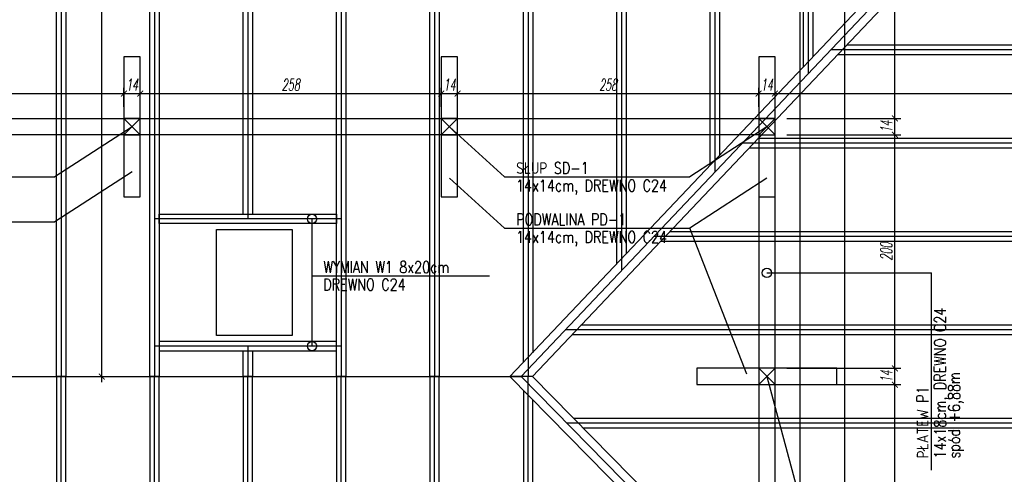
# Model space of a CAD drawing. Header units: millimetres. Extents: x -66901 to 936319, y -323998 to 488548.
# Tile 65 of 84: x 541164 to 549599, y 279028 to 282925. Entities that reach past the tile are written whole.
import ezdxf
from ezdxf.lldxf.tags import DXFTag

# ---------------------------------------------------------------- set-up
doc = ezdxf.new("R2010")
doc.units = ezdxf.units.MM
doc.header["$LTSCALE"] = 5
doc.header["$MEASUREMENT"] = 0
for name, color, linetype in [('K-DREWNO', 15, 'Continuous'), ('k-kleszcze', 41, 'DASHED2'), ('K-OSIE', 1, 'CENTER'), ('K-WYMIARY', 254, 'Continuous'), ('N-20', 254, 'Continuous'), ('N-25', 71, 'Continuous'), ('POMOCNICZE', 8, 'DASHED2'), ('S-25', 71, 'Continuous')]:
    doc.layers.add(name, color=color, linetype=linetype)
doc.styles.add('ROMANS', font='romans.shx', dxfattribs={"width": 0.8, "oblique": 10})
doc.styles.add('WYMIARY', font='romans.shx', dxfattribs={"width": 0.6, "oblique": 10})
tags = doc.linetypes.add('CENTER', pattern=[2, 1.25, -0.25, 0.25, -0.25]).pattern_tags.tags
tags[10:11] = [DXFTag(74, 4), DXFTag(75, 0), DXFTag(340, '0'), DXFTag(46, 1.0), DXFTag(50, 0.0), DXFTag(44, 0.0), DXFTag(45, 0.0)]
tags[8:9] = [DXFTag(74, 4), DXFTag(75, 0), DXFTag(340, '0'), DXFTag(46, 1.0), DXFTag(50, 0.0), DXFTag(44, 0.0), DXFTag(45, 0.0)]
tags[6:7] = [DXFTag(74, 4), DXFTag(75, 0), DXFTag(340, '0'), DXFTag(46, 1.0), DXFTag(50, 0.0), DXFTag(44, 0.0), DXFTag(45, 0.0)]
tags[4:5] = [DXFTag(74, 4), DXFTag(75, 0), DXFTag(340, '0'), DXFTag(46, 1.0), DXFTag(50, 0.0), DXFTag(44, 0.0), DXFTag(45, 0.0)]
tags = doc.linetypes.add('DASHED2', pattern=[0.375, 0.25, -0.125]).pattern_tags.tags
tags[6:7] = [DXFTag(74, 4), DXFTag(75, 0), DXFTag(340, '0'), DXFTag(46, 1.0), DXFTag(50, 0.0), DXFTag(44, 0.0), DXFTag(45, 0.0)]
tags[4:5] = [DXFTag(74, 4), DXFTag(75, 0), DXFTag(340, '0'), DXFTag(46, 1.0), DXFTag(50, 0.0), DXFTag(44, 0.0), DXFTag(45, 0.0)]
doc.dimstyles.new('CM50', dxfattribs={"dimscale": 50, "dimtxt": 2, "dimasz": 1, "dimexe": 1, "dimexo": 2, "dimgap": 0.5, "dimtad": 1, "dimlfac": 0.1, "dimrnd": 0.5, "dimdsep": 46, "dimtxsty": 'WYMIARY', "dimblk": 'ARCHTICK', "dimcen": 0, "dimdle": 1, "dimclrd": 253, "dimclre": 251, "dimclrt": 30, "dimaunit": 1, "dimadec": 0, "dimazin": 0, "dimtfac": 1, "dimtix": 1, "dimtmove": 0, "dimatfit": 3, "dimldrblk": 'ARCHTICK', "dimfxl": 1, "dimtvp": 0.4, "dimtolj": 1, "dimarcsym": 0})

# ---------------------------------------------------------------- blocks, each defined once
blk = doc.blocks.new('_ArchTick')
at = {"color": 0, "linetype": 'ByBlock', "const_width": 0.15}
blk.add_lwpolyline([(-0.5, -0.5), (0.5, 0.5)], dxfattribs=at)
blk = doc.blocks.new('*D1015')
at = {"layer": 'Defpoints', "color": 0, "transparency": 16777216}
for p in [(542057, 282292), (539478, 282078.1), (542057, 282078.1)]:
    blk.add_point(p, dxfattribs=at)
at = {"layer": 'K-WYMIARY', "color": 251, "lineweight": -2, "transparency": 16777216}
for p, q in [((539478, 282178.1), (539478, 282342)), ((542057, 282178.1), (542057, 282342))]:
    blk.add_line(p, q, dxfattribs=at)
at = {"layer": 'K-WYMIARY', "color": 253, "lineweight": -2, "transparency": 16777216}
blk.add_line((539428, 282292), (542107, 282292), dxfattribs=at)
at = {"layer": 'K-WYMIARY', "color": 253, "lineweight": -2, "transparency": 16777216, "xscale": 50, "yscale": 50, "zscale": 50, "rotation": 180}
blk.add_blockref('_ArchTick', (539478, 282292), dxfattribs=at)
at = {"layer": 'K-WYMIARY', "color": 253, "lineweight": -2, "transparency": 16777216, "xscale": 50, "yscale": 50, "zscale": 50}
blk.add_blockref('_ArchTick', (542057, 282292), dxfattribs=at)
at = {"layer": 'K-WYMIARY', "color": 30, "transparency": 16777216, "insert": (540767.5, 282367), "char_height": 100, "attachment_point": 5, "style": 'WYMIARY'}
blk.add_mtext('\\A1;258', dxfattribs=at)
blk = doc.blocks.new('*D1016')
at = {"layer": 'Defpoints', "color": 0, "transparency": 16777216}
for p in [(542197, 282292), (542057, 282078.1), (542197, 282078.1)]:
    blk.add_point(p, dxfattribs=at)
at = {"layer": 'K-WYMIARY', "color": 251, "lineweight": -2, "transparency": 16777216}
for p, q in [((542057, 282178.1), (542057, 282342)), ((542197, 282178.1), (542197, 282342))]:
    blk.add_line(p, q, dxfattribs=at)
at = {"layer": 'K-WYMIARY', "color": 253, "lineweight": -2, "transparency": 16777216}
blk.add_line((542007, 282292), (542247, 282292), dxfattribs=at)
at = {"layer": 'K-WYMIARY', "color": 253, "lineweight": -2, "transparency": 16777216, "xscale": 50, "yscale": 50, "zscale": 50, "rotation": 180}
blk.add_blockref('_ArchTick', (542057, 282292), dxfattribs=at)
at = {"layer": 'K-WYMIARY', "color": 253, "lineweight": -2, "transparency": 16777216, "xscale": 50, "yscale": 50, "zscale": 50}
blk.add_blockref('_ArchTick', (542197, 282292), dxfattribs=at)
at = {"layer": 'K-WYMIARY', "color": 30, "transparency": 16777216, "insert": (542127, 282367), "char_height": 100, "attachment_point": 5, "style": 'WYMIARY'}
blk.add_mtext('\\A1;14', dxfattribs=at)
blk = doc.blocks.new('*D1017')
at = {"layer": 'Defpoints', "color": 0, "transparency": 16777216}
for p in [(544776, 282292), (542197, 282078.1), (544776, 282078.1)]:
    blk.add_point(p, dxfattribs=at)
at = {"layer": 'K-WYMIARY', "color": 251, "lineweight": -2, "transparency": 16777216}
for p, q in [((542197, 282178.1), (542197, 282342)), ((544776, 282178.1), (544776, 282342))]:
    blk.add_line(p, q, dxfattribs=at)
at = {"layer": 'K-WYMIARY', "color": 253, "lineweight": -2, "transparency": 16777216}
blk.add_line((542147, 282292), (544826, 282292), dxfattribs=at)
at = {"layer": 'K-WYMIARY', "color": 253, "lineweight": -2, "transparency": 16777216, "xscale": 50, "yscale": 50, "zscale": 50, "rotation": 180}
blk.add_blockref('_ArchTick', (542197, 282292), dxfattribs=at)
at = {"layer": 'K-WYMIARY', "color": 253, "lineweight": -2, "transparency": 16777216, "xscale": 50, "yscale": 50, "zscale": 50}
blk.add_blockref('_ArchTick', (544776, 282292), dxfattribs=at)
at = {"layer": 'K-WYMIARY', "color": 30, "transparency": 16777216, "insert": (543486.5, 282367), "char_height": 100, "attachment_point": 5, "style": 'WYMIARY'}
blk.add_mtext('\\A1;258', dxfattribs=at)
blk = doc.blocks.new('*D1018')
at = {"layer": 'Defpoints', "color": 0, "transparency": 16777216}
for p in [(544916, 282292), (544776, 282078.1), (544916, 282078.1)]:
    blk.add_point(p, dxfattribs=at)
at = {"layer": 'K-WYMIARY', "color": 251, "lineweight": -2, "transparency": 16777216}
for p, q in [((544776, 282178.1), (544776, 282342)), ((544916, 282178.1), (544916, 282342))]:
    blk.add_line(p, q, dxfattribs=at)
at = {"layer": 'K-WYMIARY', "color": 253, "lineweight": -2, "transparency": 16777216}
blk.add_line((544726, 282292), (544966, 282292), dxfattribs=at)
at = {"layer": 'K-WYMIARY', "color": 253, "lineweight": -2, "transparency": 16777216, "xscale": 50, "yscale": 50, "zscale": 50, "rotation": 180}
blk.add_blockref('_ArchTick', (544776, 282292), dxfattribs=at)
at = {"layer": 'K-WYMIARY', "color": 253, "lineweight": -2, "transparency": 16777216, "xscale": 50, "yscale": 50, "zscale": 50}
blk.add_blockref('_ArchTick', (544916, 282292), dxfattribs=at)
at = {"layer": 'K-WYMIARY', "color": 30, "transparency": 16777216, "insert": (544846, 282367), "char_height": 100, "attachment_point": 5, "style": 'WYMIARY'}
blk.add_mtext('\\A1;14', dxfattribs=at)
blk = doc.blocks.new('*D1019')
at = {"layer": 'Defpoints', "color": 0, "transparency": 16777216}
for p in [(547494.9, 282292), (544916, 282078.1), (547494.9, 282078.1)]:
    blk.add_point(p, dxfattribs=at)
at = {"layer": 'K-WYMIARY', "color": 251, "lineweight": -2, "transparency": 16777216}
for p, q in [((544916, 282178.1), (544916, 282342)), ((547494.9, 282178.1), (547494.9, 282342))]:
    blk.add_line(p, q, dxfattribs=at)
at = {"layer": 'K-WYMIARY', "color": 253, "lineweight": -2, "transparency": 16777216}
blk.add_line((544866, 282292), (547544.9, 282292), dxfattribs=at)
at = {"layer": 'K-WYMIARY', "color": 253, "lineweight": -2, "transparency": 16777216, "xscale": 50, "yscale": 50, "zscale": 50, "rotation": 180}
blk.add_blockref('_ArchTick', (544916, 282292), dxfattribs=at)
at = {"layer": 'K-WYMIARY', "color": 253, "lineweight": -2, "transparency": 16777216, "xscale": 50, "yscale": 50, "zscale": 50}
blk.add_blockref('_ArchTick', (547494.9, 282292), dxfattribs=at)
at = {"layer": 'K-WYMIARY', "color": 30, "transparency": 16777216, "insert": (546205.4, 282367), "char_height": 100, "attachment_point": 5, "style": 'WYMIARY'}
blk.add_mtext('\\A1;258', dxfattribs=at)
blk = doc.blocks.new('*D1020')
at = {"layer": 'Defpoints', "color": 0, "transparency": 16777216}
for p in [(547634.9, 282292), (547494.9, 282078.1), (547634.9, 282078.1)]:
    blk.add_point(p, dxfattribs=at)
at = {"layer": 'K-WYMIARY', "color": 251, "lineweight": -2, "transparency": 16777216}
for p, q in [((547494.9, 282178.1), (547494.9, 282342)), ((547634.9, 282178.1), (547634.9, 282342))]:
    blk.add_line(p, q, dxfattribs=at)
at = {"layer": 'K-WYMIARY', "color": 253, "lineweight": -2, "transparency": 16777216}
blk.add_line((547444.9, 282292), (547684.9, 282292), dxfattribs=at)
at = {"layer": 'K-WYMIARY', "color": 253, "lineweight": -2, "transparency": 16777216, "xscale": 50, "yscale": 50, "zscale": 50, "rotation": 180}
blk.add_blockref('_ArchTick', (547494.9, 282292), dxfattribs=at)
at = {"layer": 'K-WYMIARY', "color": 253, "lineweight": -2, "transparency": 16777216, "xscale": 50, "yscale": 50, "zscale": 50}
blk.add_blockref('_ArchTick', (547634.9, 282292), dxfattribs=at)
at = {"layer": 'K-WYMIARY', "color": 30, "transparency": 16777216, "insert": (547564.9, 282367), "char_height": 100, "attachment_point": 5, "style": 'WYMIARY'}
blk.add_mtext('\\A1;14', dxfattribs=at)
blk = doc.blocks.new('*D1021')
at = {"layer": 'Defpoints', "color": 0, "transparency": 16777216}
for p in [(552109, 282292), (552109, 282199), (547634.9, 282078.1)]:
    blk.add_point(p, dxfattribs=at)
at = {"layer": 'K-WYMIARY', "color": 251, "lineweight": -2, "transparency": 16777216}
for p, q in [((547634.9, 282178.1), (547634.9, 282342)), ((552109, 282299), (552109, 282342))]:
    blk.add_line(p, q, dxfattribs=at)
at = {"layer": 'K-WYMIARY', "color": 253, "lineweight": -2, "transparency": 16777216}
blk.add_line((547584.9, 282292), (552159, 282292), dxfattribs=at)
at = {"layer": 'K-WYMIARY', "color": 253, "lineweight": -2, "transparency": 16777216, "xscale": 50, "yscale": 50, "zscale": 50, "rotation": 180}
blk.add_blockref('_ArchTick', (547634.9, 282292), dxfattribs=at)
at = {"layer": 'K-WYMIARY', "color": 253, "lineweight": -2, "transparency": 16777216, "xscale": 50, "yscale": 50, "zscale": 50}
blk.add_blockref('_ArchTick', (552109, 282292), dxfattribs=at)
at = {"layer": 'K-WYMIARY', "color": 30, "transparency": 16777216, "insert": (549872, 282367), "char_height": 100, "attachment_point": 5, "style": 'WYMIARY'}
blk.add_mtext('\\A1;447.5', dxfattribs=at)
blk = doc.blocks.new('*D1048')
at = {"layer": 'Defpoints', "color": 0, "transparency": 16777216}
for p in [(547634.9, 279796.8), (548662, 279796.8), (547634.9, 277795.6)]:
    blk.add_point(p, dxfattribs=at)
at = {"layer": 'K-WYMIARY', "color": 251, "lineweight": -2, "transparency": 16777216}
for p, q in [((547734.9, 279796.8), (548712, 279796.8)), ((547734.9, 277795.6), (548712, 277795.6))]:
    blk.add_line(p, q, dxfattribs=at)
at = {"layer": 'K-WYMIARY', "color": 253, "lineweight": -2, "transparency": 16777216}
blk.add_line((548662, 277745.6), (548662, 279846.8), dxfattribs=at)
at = {"layer": 'K-WYMIARY', "color": 253, "lineweight": -2, "transparency": 16777216, "xscale": 50, "yscale": 50, "zscale": 50}
for p, rotation in [((548662, 279796.8), 90), ((548662, 277795.6), 270)]:
    blk.add_blockref('_ArchTick', p, dxfattribs=dict(at, rotation=rotation))
at = {"layer": 'K-WYMIARY', "color": 30, "transparency": 16777216, "insert": (548587, 278796.2), "char_height": 100, "attachment_point": 5, "rotation": 90, "style": 'WYMIARY'}
blk.add_mtext('\\A1;200', dxfattribs=at)
blk = doc.blocks.new('*D1049')
at = {"layer": 'Defpoints', "color": 0, "transparency": 16777216}
for p in [(547634.9, 279936.8), (548662, 279936.8), (547634.9, 279796.8)]:
    blk.add_point(p, dxfattribs=at)
at = {"layer": 'K-WYMIARY', "color": 253, "lineweight": -2, "transparency": 16777216}
blk.add_line((548662, 279746.8), (548662, 279986.8), dxfattribs=at)
at = {"layer": 'K-WYMIARY', "color": 251, "lineweight": -2, "transparency": 16777216}
for p, q in [((547734.9, 279936.8), (548712, 279936.8)), ((547734.9, 279796.8), (548712, 279796.8))]:
    blk.add_line(p, q, dxfattribs=at)
at = {"layer": 'K-WYMIARY', "color": 253, "lineweight": -2, "transparency": 16777216, "xscale": 50, "yscale": 50, "zscale": 50}
for p, rotation in [((548662, 279936.8), 90), ((548662, 279796.8), 270)]:
    blk.add_blockref('_ArchTick', p, dxfattribs=dict(at, rotation=rotation))
at = {"layer": 'K-WYMIARY', "color": 30, "transparency": 16777216, "insert": (548587, 279866.8), "char_height": 100, "attachment_point": 5, "rotation": 90, "style": 'WYMIARY'}
blk.add_mtext('\\A1;14', dxfattribs=at)
blk = doc.blocks.new('*D1050')
at = {"layer": 'Defpoints', "color": 0, "transparency": 16777216}
for p in [(547634.9, 281938.1), (548662, 281938.1), (547634.9, 279936.8)]:
    blk.add_point(p, dxfattribs=at)
at = {"layer": 'K-WYMIARY', "color": 253, "lineweight": -2, "transparency": 16777216}
blk.add_line((548662, 279886.8), (548662, 281988.1), dxfattribs=at)
at = {"layer": 'K-WYMIARY', "color": 251, "lineweight": -2, "transparency": 16777216}
for p, q in [((547734.9, 281938.1), (548712, 281938.1)), ((547734.9, 279936.8), (548712, 279936.8))]:
    blk.add_line(p, q, dxfattribs=at)
at = {"layer": 'K-WYMIARY', "color": 253, "lineweight": -2, "transparency": 16777216, "xscale": 50, "yscale": 50, "zscale": 50}
for p, rotation in [((548662, 281938.1), 90), ((548662, 279936.8), 270)]:
    blk.add_blockref('_ArchTick', p, dxfattribs=dict(at, rotation=rotation))
at = {"layer": 'K-WYMIARY', "color": 30, "transparency": 16777216, "insert": (548587, 280937.5), "char_height": 100, "attachment_point": 5, "rotation": 90, "style": 'WYMIARY'}
blk.add_mtext('\\A1;200', dxfattribs=at)
blk = doc.blocks.new('*D1051')
at = {"layer": 'Defpoints', "color": 0, "transparency": 16777216}
for p in [(547634.9, 282078.1), (548662, 282078.1), (547634.9, 281938.1)]:
    blk.add_point(p, dxfattribs=at)
at = {"layer": 'K-WYMIARY', "color": 251, "lineweight": -2, "transparency": 16777216}
for p, q in [((547734.9, 282078.1), (548712, 282078.1)), ((547734.9, 281938.1), (548712, 281938.1))]:
    blk.add_line(p, q, dxfattribs=at)
at = {"layer": 'K-WYMIARY', "color": 253, "lineweight": -2, "transparency": 16777216}
blk.add_line((548662, 281888.1), (548662, 282128.1), dxfattribs=at)
at = {"layer": 'K-WYMIARY', "color": 253, "lineweight": -2, "transparency": 16777216, "xscale": 50, "yscale": 50, "zscale": 50}
for p, rotation in [((548662, 282078.1), 90), ((548662, 281938.1), 270)]:
    blk.add_blockref('_ArchTick', p, dxfattribs=dict(at, rotation=rotation))
at = {"layer": 'K-WYMIARY', "color": 30, "transparency": 16777216, "insert": (548587, 282008.1), "char_height": 100, "attachment_point": 5, "rotation": 90, "style": 'WYMIARY'}
blk.add_mtext('\\A1;14', dxfattribs=at)
blk = doc.blocks.new('*D1052')
at = {"layer": 'Defpoints', "color": 0, "transparency": 16777216}
for p in [(548477, 286882), (548662, 286882), (547634.9, 282078.1)]:
    blk.add_point(p, dxfattribs=at)
at = {"layer": 'K-WYMIARY', "color": 251, "lineweight": -2, "transparency": 16777216}
for p, q in [((548577, 286882), (548712, 286882)), ((547734.9, 282078.1), (548712, 282078.1))]:
    blk.add_line(p, q, dxfattribs=at)
at = {"layer": 'K-WYMIARY', "color": 253, "lineweight": -2, "transparency": 16777216}
blk.add_line((548662, 282028.1), (548662, 286932), dxfattribs=at)
at = {"layer": 'K-WYMIARY', "color": 253, "lineweight": -2, "transparency": 16777216, "xscale": 50, "yscale": 50, "zscale": 50}
for p, rotation in [((548662, 286882), 90), ((548662, 282078.1), 270)]:
    blk.add_blockref('_ArchTick', p, dxfattribs=dict(at, rotation=rotation))
at = {"layer": 'K-WYMIARY', "color": 30, "transparency": 16777216, "insert": (548587, 284480), "char_height": 100, "attachment_point": 5, "rotation": 90, "style": 'WYMIARY'}
blk.add_mtext('\\A1;480.5', dxfattribs=at)
blk = doc.blocks.new('*D1065')
at = {"layer": 'Defpoints', "color": 0, "transparency": 16777216}
for p in [(541039, 287991.8), (541867, 287991.8), (541039, 279866.8)]:
    blk.add_point(p, dxfattribs=at)
at = {"layer": 'K-WYMIARY', "color": 253, "lineweight": -2, "transparency": 16777216}
blk.add_line((541867, 279816.8), (541867, 288041.8), dxfattribs=at)
at = {"layer": 'K-WYMIARY', "color": 251, "lineweight": -2, "transparency": 16777216}
for p, q in [((541139, 287991.8), (541917, 287991.8)), ((541139, 279866.8), (541917, 279866.8))]:
    blk.add_line(p, q, dxfattribs=at)
at = {"layer": 'K-WYMIARY', "color": 253, "lineweight": -2, "transparency": 16777216, "xscale": 50, "yscale": 50, "zscale": 50}
for p, rotation in [((541867, 287991.8), 90), ((541867, 279866.8), 270)]:
    blk.add_blockref('_ArchTick', p, dxfattribs=dict(at, rotation=rotation))
at = {"layer": 'K-WYMIARY', "color": 30, "transparency": 16777216, "insert": (541792, 283929.3), "char_height": 100, "attachment_point": 5, "rotation": 90, "style": 'WYMIARY'}
blk.add_mtext('\\A1;812.5', dxfattribs=at)

msp = doc.modelspace()

# ---------------------------------------------------------------- linework, layer by layer
at = {"layer": 'K-DREWNO'}
msp.add_line((545556.278, 279867.732), (545361.722, 279865.965), dxfattribs=at)
for points in [[(541479, 287991.848), (541559, 287991.848), (541559, 279866.848), (541479, 279866.848)], [(536619, 282078.054), (547634.937, 282078.054), (547494.937, 281938.054), (536619, 281938.054)], [(547494.937, 281938.054), (547494.937, 277795.643), (547634.937, 277655.643), (547634.937, 282078.054)], [(543879, 281256.848), (543879, 281176.848), (542359, 281176.848), (542359, 281256.848)], [(543879, 280086.848), (543879, 280166.848), (542359, 280166.848), (542359, 280086.848)], [(541479, 274411.848), (541559, 274411.848), (541559, 279866.848), (541479, 279866.848)], [(542279, 274411.848), (542359, 274411.848), (542359, 279866.848), (542279, 279866.848)], [(543079, 274411.848), (543159, 274411.848), (543159, 279866.848), (543079, 279866.848)], [(543879, 274411.848), (543959, 274411.848), (543959, 279866.848), (543879, 279866.848)], [(544679, 274411.848), (544759, 274411.848), (544759, 279866.848), (544679, 279866.848)]]:
    msp.add_lwpolyline(points, close=True, dxfattribs=at)
for points in [[(545361.722, 279865.965), (553062.559, 287991.848), (553159, 287991.848), (553159, 287890.085), (545556.278, 279867.732)], [(542359, 287576.402), (542359, 279866.848), (542279, 279866.848), (542279, 287649.382)], [(547959, 287576.402), (547959, 282606.599)], [(547879, 282522.184), (547879, 287503.422)], [(547079, 281678.028), (547079, 286773.62)], [(547159, 286846.601), (547159, 281762.443)], [(543959, 286116.799), (543959, 279866.848), (543879, 279866.848), (543879, 286189.779)], [(546359, 286116.799), (546359, 280918.287)], [(546279, 280833.872), (546279, 286043.819)], [(544759, 285386.998), (544759, 279866.848), (544679, 279866.848), (544679, 285459.978)], [(545559, 285386.998), (545559, 280068.468)], [(545479, 279987.066), (545479, 285314.018)], [(543079, 281256.848), (543079, 284066.848)], [(543159, 284066.848), (543159, 281256.848)], [(548171.071, 282626.848), (553159, 282626.848), (553159, 282706.848), (548246.887, 282706.848)], [(547412.918, 281826.848), (553159, 281826.848), (553159, 281906.848), (547488.733, 281906.848)], [(546654.764, 281026.848), (553159, 281026.848), (553159, 281106.848), (546730.579, 281106.848)], [(545896.61, 280226.848), (553159, 280226.848), (553159, 280306.848), (545972.425, 280306.848)], [(543159, 280086.848), (543159, 279866.848), (543079, 279866.848), (543079, 280086.848)], [(545361.722, 279865.965), (553060.854, 272031.848), (553159, 272031.848), (553159, 272131.715), (545556.278, 279867.732)], [(545479, 279746.631), (545479, 274411.848), (545559, 274411.848), (545559, 279665.229)], [(545989.564, 279426.848), (553159, 279426.848), (553159, 279506.848), (545910.943, 279506.848)]]:
    msp.add_lwpolyline(points, dxfattribs=at)
at = {"layer": 'k-kleszcze'}
for p, q in [((542196.968, 282078.054), (542056.968, 281938.054)), ((542056.968, 282078.054), (542196.968, 281938.054)), ((544915.953, 282078.054), (544775.953, 281938.054)), ((544775.953, 282078.054), (544915.953, 281938.054)), ((547634.937, 282078.054), (547494.937, 281938.054)), ((547494.937, 282078.054), (547634.937, 281938.054)), ((547634.937, 279936.848), (547494.937, 279796.848)), ((547494.937, 279936.848), (547634.937, 279796.848))]:
    msp.add_line(p, q, dxfattribs=at)
for points in [[(542196.968, 281408.054), (542196.968, 282608.054), (542056.968, 282608.054), (542056.968, 281408.054)], [(544915.953, 281408.054), (544915.953, 282608.054), (544775.953, 282608.054), (544775.953, 281408.054)], [(547634.937, 281408.054), (547634.937, 282608.054), (547494.937, 282608.054), (547494.937, 281408.054)], [(542056.968, 281938.054), (542196.968, 281938.054), (542196.968, 282078.054), (542056.968, 282078.054)], [(544775.953, 281938.054), (544915.953, 281938.054), (544915.953, 282078.054), (544775.953, 282078.054)], [(547494.937, 281938.054), (547634.937, 281938.054), (547634.937, 282078.054), (547494.937, 282078.054)], [(548164.937, 279936.848), (546964.937, 279936.848), (546964.937, 279796.848), (548164.937, 279796.848)], [(547494.937, 279796.848), (547634.937, 279796.848), (547634.937, 279936.848), (547494.937, 279936.848)]]:
    msp.add_lwpolyline(points, close=True, dxfattribs=at)
at = {"layer": 'K-OSIE'}
for p, q in [((541519, 288191.848), (541519, 279866.848)), ((545459, 279866.848), (553296.574, 288137.016)), ((542319, 287707.643), (542319, 279866.848)), ((547919, 287634.663), (547919, 282462.628)), ((547119, 286904.862), (547119, 281618.472)), ((543919, 286248.04), (543919, 279866.848)), ((546319, 286175.06), (546319, 280774.316)), ((544719, 285518.239), (544719, 279866.848)), ((545519, 285445.259), (545519, 279866.848)), ((543119, 284106.848), (543119, 281216.848)), ((553359, 282666.848), (548112.538, 282666.848)), ((553359, 281866.848), (547354.385, 281866.848)), ((543919, 281216.848), (542319, 281216.848)), ((553359, 281066.848), (546596.231, 281066.848)), ((553359, 280266.848), (545838.077, 280266.848)), ((543919, 280126.848), (542319, 280126.848)), ((543119, 280126.848), (543119, 279866.848)), ((541519, 274211.848), (541519, 279866.848)), ((542319, 274211.848), (542319, 279866.848)), ((543119, 274211.848), (543119, 279866.848)), ((543919, 274211.848), (543919, 279866.848)), ((544719, 274211.848), (544719, 279866.848)), ((545459, 279866.848), (553299.187, 271889.204)), ((545519, 274211.848), (545519, 279866.848)), ((553359, 279466.848), (545852.108, 279466.848))]:
    msp.add_line(p, q, dxfattribs=at)
at = {"layer": 'N-20'}
for p, q in [((542126.968, 282008.054), (541466, 281578.524)), ((544845.953, 282008.054), (545317.135, 281578.524)), ((547564.937, 282008.054), (546903.968, 281578.524)), ((542126.968, 281621.554), (541466, 281192.024)), ((544845.953, 281567.054), (545317.135, 281137.524)), ((547564.937, 281567.054), (546903.968, 281137.524)), ((543668.5, 280126.848), (543668.5, 281217.348)), ((547393, 279886), (546903.968, 281137.524)), ((547564.937, 280755), (548974, 280755)), ((547564.937, 279866.848), (547987.135, 278290.024))]:
    msp.add_line(p, q, dxfattribs=at)
at = {"layer": 'N-25'}
for centre in [(543668.5, 281217.348), (547564.933, 280755), (543668.5, 280126.848)]:
    msp.add_circle(centre, 40, dxfattribs=at)
at = {"layer": 'POMOCNICZE'}
msp.add_line((536619, 279866.848), (545459, 279866.848), dxfattribs=at)
msp.add_lwpolyline([(536619, 274561.848), (547849, 274561.848), (547849, 286881.848), (536619, 286881.848)], dxfattribs=at)
for points in [[(548229, 277351.848), (552109, 277351.848), (552109, 286883.894), (548229, 286881.848)], [(542849, 281126.848), (543499, 281126.848), (543499, 280216.848), (542849, 280216.848)]]:
    msp.add_lwpolyline(points, close=True, dxfattribs=at)
at = {"layer": 'S-25'}
for p, q in [((539879.167, 281578.524), (541466, 281578.524)), ((545317.135, 281578.524), (546903.968, 281578.524)), ((539879.167, 281192.024), (541466, 281192.024)), ((545317.135, 281137.524), (546903.968, 281137.524)), ((543668.5, 280729.5), (545187.583, 280729.5)), ((548974, 279064.667), (548974, 280755))]:
    msp.add_line(p, q, dxfattribs=at)

# ---------------------------------------------------------------- texts
at = {"layer": 'S-25', "style": 'ROMANS', "width": 0.8}
for s, rotation, p in [('SŁUP SD-1', 0, (545416.896, 281603.524)), ('14x14cm, DREWNO C24', 0, (545416.896, 281453.524)), ('PODWALINA PD-1', 0, (545416.896, 281162.524)), ('14x14cm, DREWNO C24', 0, (545416.896, 281012.524)), ('WYMIAN W1 8x20cm', 0, (543764.549, 280754.5)), ('DREWNO C24', 0, (543764.549, 280604.5)), ('14x18cm, DREWNO C24', 90, (549099, 279164.427)), ('PŁATEW P1', 90, (548949, 279164.427)), ('spód +6,88m', 90, (549219, 279164.427))]:
    msp.add_text(s, height=100, rotation=rotation, dxfattribs=at).set_placement(p)

# ---------------------------------------------------------------- dimensions: what is measured, and where the dimension line sits
at = {"layer": 'K-WYMIARY'}
for base, p1, p2, picture, middle in [((541867, 287991.848), (541039, 279866.848), (541039, 287991.848), '*D1065', (541792, 283929.348)), ((548662, 286881.979), (547634.937, 282078.054), (548476.997, 286881.979), '*D1052', (548587, 284480.017)), ((548662, 282078.054), (547634.937, 281938.054), (547634.937, 282078.054), '*D1051', (548587, 282008.054)), ((548662, 281938.054), (547634.937, 279936.848), (547634.937, 281938.054), '*D1050', (548587, 280937.451)), ((548662, 279936.848), (547634.937, 279796.848), (547634.937, 279936.848), '*D1049', (548587, 279866.848)), ((548662, 279796.848), (547634.937, 277795.643), (547634.937, 279796.848), '*D1048', (548587, 278796.246))]:
    dim = msp.add_linear_dim(base=base, p1=p1, p2=p2, angle=90, dimstyle='CM50', override={"dimtmove": 1}, dxfattribs=at)
    dim.commit()
    dim.dimension.update_dxf_attribs({"geometry": picture, "text_midpoint": middle})
for base, p1, p2, picture, middle in [((542056.968, 282292), (539477.984, 282078.054), (542056.968, 282078.054), '*D1015', (540767.476, 282367)), ((542196.968, 282292), (542056.968, 282078.054), (542196.968, 282078.054), '*D1016', (542126.968, 282367)), ((544775.953, 282292), (542196.968, 282078.054), (544775.953, 282078.054), '*D1017', (543486.461, 282367)), ((544915.953, 282292), (544775.953, 282078.054), (544915.953, 282078.054), '*D1018', (544845.953, 282367)), ((547494.937, 282292), (544915.953, 282078.054), (547494.937, 282078.054), '*D1019', (546205.445, 282367)), ((547634.937, 282292), (547494.937, 282078.054), (547634.937, 282078.054), '*D1020', (547564.937, 282367)), ((552109, 282292), (547634.937, 282078.054), (552109, 282199), '*D1021', (549871.968, 282367))]:
    dim = msp.add_linear_dim(base=base, p1=p1, p2=p2, dimstyle='CM50', override={"dimtmove": 1}, dxfattribs=at)
    dim.commit()
    dim.dimension.update_dxf_attribs({"geometry": picture, "text_midpoint": middle})

doc.saveas('drawing.dxf')
